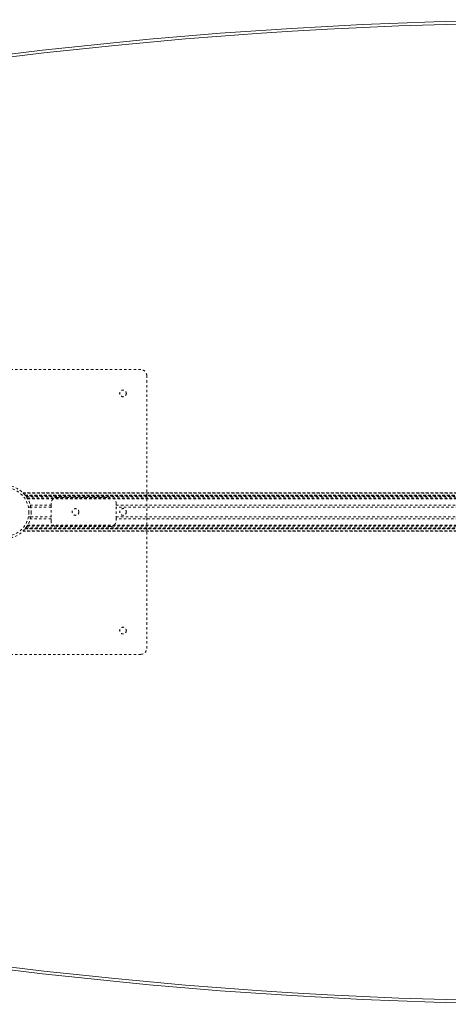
# Model space of a CAD drawing. Header units: inches. Extents: x 17.8 to 113.3, y 41.3 to 82.8.
# Tile 3 of 6: x 42.1 to 60.2, y 41.3 to 82.8. Entities that reach past the tile are written whole.
import ezdxf

# ---------------------------------------------------------------- set-up
doc = ezdxf.new("R2010")
doc.units = ezdxf.units.IN
doc.header["$MEASUREMENT"] = 0
doc.linetypes.add('SLD-Dashed', pattern=[0.075, 0.05, -0.025])
doc.linetypes.add('SLD-Solid', pattern=[0])

msp = doc.modelspace()

# ---------------------------------------------------------------- linework, layer by layer
at = {"color": 7, "linetype": 'SLD-Dashed', "lineweight": 0}
for p, q in [((35.708, 68.081), (47.208, 68.081)), ((47.458, 67.831), (47.458, 56.331)), ((42.244, 62.886), (88.922, 62.886)), ((88.922, 62.886), (42.245, 62.886)), ((42.256, 62.874), (88.91, 62.874)), ((42.327, 62.796), (42.331, 62.791)), ((42.327, 62.796), (88.84, 62.796)), ((88.84, 62.796), (42.327, 62.796)), ((88.836, 62.791), (42.331, 62.791)), ((42.334, 62.787), (88.833, 62.787)), ((88.833, 62.787), (42.334, 62.787)), ((88.828, 62.782), (42.338, 62.782)), ((42.346, 62.772), (88.821, 62.772)), ((42.347, 62.771), (88.82, 62.771)), ((88.819, 62.769), (42.348, 62.769)), ((88.817, 62.767), (42.35, 62.767)), ((42.372, 62.737), (88.794, 62.737)), ((42.411, 62.679), (88.756, 62.679)), ((43.673, 62.696), (45.923, 62.696)), ((42.426, 62.653), (88.74, 62.653)), ((42.437, 62.636), (88.73, 62.636)), ((42.565, 62.281), (42.469, 62.281)), ((42.547, 62.362), (43.423, 62.362)), ((42.565, 62.281), (42.567, 62.274)), ((43.423, 62.278), (42.566, 62.278)), ((43.423, 62.362), (43.423, 62.446)), ((43.423, 62.362), (43.423, 61.799)), ((46.173, 62.446), (46.173, 62.362)), ((46.173, 61.799), (46.173, 62.362)), ((46.173, 62.362), (84.993, 62.362)), ((84.993, 62.278), (46.173, 62.278)), ((42.469, 61.881), (42.47, 61.887)), ((42.469, 61.881), (42.565, 61.881)), ((42.566, 61.885), (42.565, 61.881)), ((42.566, 61.883), (43.423, 61.883)), ((46.173, 61.883), (84.993, 61.883)), ((42.411, 61.482), (42.408, 61.478)), ((42.411, 61.482), (88.756, 61.482)), ((42.426, 61.508), (88.74, 61.508)), ((42.437, 61.525), (88.73, 61.525)), ((43.423, 61.799), (42.547, 61.799)), ((43.423, 61.716), (43.423, 61.799)), ((45.923, 61.466), (43.673, 61.466)), ((84.993, 61.799), (46.173, 61.799)), ((46.173, 61.799), (46.173, 61.716)), ((42.243, 61.275), (88.923, 61.275)), ((42.244, 61.275), (42.245, 61.276)), ((88.922, 61.275), (42.244, 61.275)), ((42.245, 61.275), (88.922, 61.275)), ((88.91, 61.288), (42.256, 61.288)), ((42.331, 61.37), (42.327, 61.365)), ((42.327, 61.366), (88.84, 61.366)), ((88.84, 61.365), (42.327, 61.365)), ((42.331, 61.37), (88.836, 61.37)), ((42.332, 61.372), (88.835, 61.372)), ((42.362, 61.41), (42.334, 61.374)), ((88.833, 61.374), (42.334, 61.374)), ((42.334, 61.374), (88.833, 61.374)), ((88.823, 61.386), (42.343, 61.386)), ((88.82, 61.39), (42.347, 61.39)), ((42.348, 61.392), (88.819, 61.392)), ((42.35, 61.394), (88.817, 61.394)), ((42.366, 61.417), (88.8, 61.417)), ((47.208, 56.081), (35.708, 56.081))]:
    msp.add_line(p, q, dxfattribs=at)
at = {"color": 7, "linetype": 'SLD-Dashed', "lineweight": 0, "flags": 128}
for points in [[(42.566, 62.278), (42.568, 62.267), (42.569, 62.259)], [(42.566, 61.887), (42.566, 61.884), (42.566, 61.883)]]:
    msp.add_lwpolyline(points, dxfattribs=at)
at = {"color": 7, "linetype": 'SLD-Dashed', "lineweight": 0}
for centre, radius in [((46.458, 67.081), 0.141), ((41.458, 62.081), 1.125), ((41.458, 62.081), 1.03), ((44.458, 62.081), 0.141), ((46.458, 62.081), 0.141), ((46.458, 57.081), 0.141)]:
    msp.add_circle(centre, radius, dxfattribs=at)
at = {"color": 7, "linetype": 'SLD-Solid', "lineweight": 15}
for centre, radius, start, end in [((65.583, -114.155), 196.985, 75.97154, 104.02846), ((65.583, -114.155), 196.867, 75.99838, 104.00162), ((65.583, -114.155), 196.867, 75.99838, 104.00162), ((65.583, 238.316), 196.985, 255.97154, 284.02846), ((65.583, 238.316), 196.867, 255.99838, 284.00162), ((65.583, 238.316), 196.867, 255.99838, 284.00162)]:
    msp.add_arc(centre, radius, start, end, dxfattribs=at)
at = {"color": 7, "linetype": 'SLD-Dashed', "lineweight": 0}
for centre, radius, start, end in [((47.208, 67.831), 0.25, 0, 90), ((41.54, 62.163), 1.009, 44.7694, 45.7421), ((41.482, 62.102), 1.093, 37.6182, 45.7578), ((41.05, 61.758), 1.645, 37.7999, 38.6862), ((41.464, 62.084), 1.118, 29.5676, 32.1434), ((43.673, 62.446), 0.25, 90, 180), ((45.923, 62.446), 0.25, 0, 90), ((41.459, 62.08), 1.124, 322.2613, 329.3855), ((41.467, 62.076), 1.115, 327.8536, 330.4355), ((43.673, 61.716), 0.25, 180, 270), ((45.923, 61.716), 0.25, 270, 360), ((41.46, 62.078), 1.122, 314.3071, 315.1815), ((41.075, 62.383), 1.613, 321.3051, 322.2089), ((47.208, 56.331), 0.25, 270, 360)]:
    msp.add_arc(centre, radius, start, end, dxfattribs=at)

doc.saveas('drawing.dxf')
